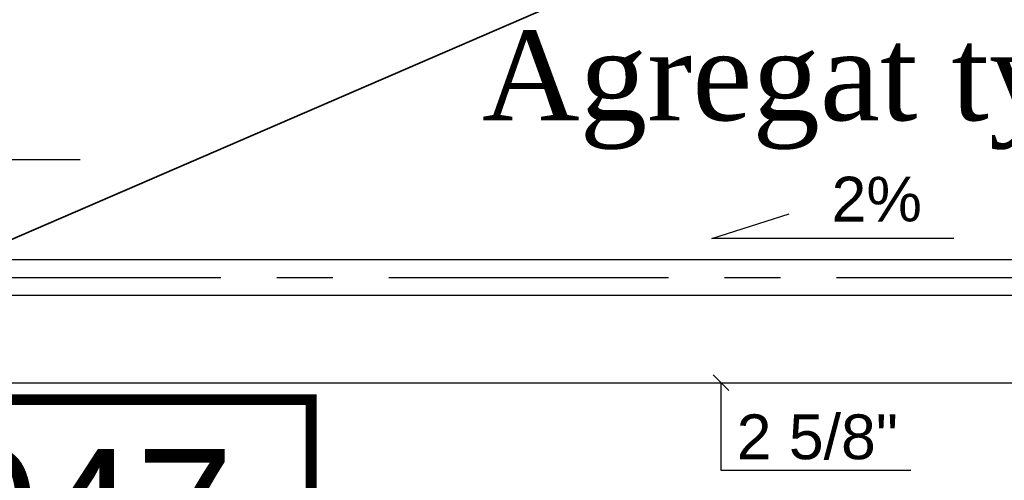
# Model space of a CAD drawing. Header units: centimetres. Extents: x -156440 to 298236, y -263599 to 81430.
# Tile 64 of 170: x 143364 to 145563, y -118628 to -117600. Entities that reach past the tile are written whole.
import ezdxf
from ezdxf.enums import TextEntityAlignment as Align

# ---------------------------------------------------------------- set-up
doc = ezdxf.new("R2010")
doc.units = ezdxf.units.CM
doc.header["$LTSCALE"] = 50
doc.linetypes.add('01-101 Went PP Poziom -2$0$CENTER', pattern=[2, 1.25, -0.25, 0.25, -0.25])
doc.layers.get('0').update_dxf_attribs({"color": 8})
doc.layers.add('bgde_fundamenty pod urządzenia', color=7, linetype='Continuous', lineweight=35)
doc.layers.add('bgde_maszynownia blokowo', color=2, linetype='Continuous', lineweight=35)
for name, color, linetype in [('freon cieczowy', 142, 'Continuous'), ('freon gazowy', 174, 'Continuous'), ('Freon_opisy', 2, 'Continuous'), ('Pomieszczenia -2$0$ARCH_INFO_AREA_ETYKIETY_200', 8, 'Continuous')]:
    doc.layers.add(name, color=color, linetype=linetype)
doc.layers.get('bgde_maszynownia blokowo').off()
doc.styles.add('01-101 Went PP Poziom -2$0$Arial', font='ARIAL.TTF')
doc.styles.add('Pomieszczenia -2$0$Arial', font='ARIAL.TTF')
doc.styles.add('TIMES', font='TIMES.TTF', dxfattribs={"width": 0.7})

# ---------------------------------------------------------------- blocks, each defined once
blk = doc.blocks.new('Pomieszczenia -2$0$etykieta_numer')
at = {"color": 0, "linetype": 'ByBlock', "const_width": 2.44}
blk.add_lwpolyline([(-50, -50), (-50, 0), (50, 0), (50, -50)], close=True, dxfattribs=at)
at = {"color": 0, "linetype": 'ByBlock', "style": 'Pomieszczenia -2$0$Arial'}
blk.add_attdef('AECAREA:NUMER_LOKALU', text='', height=28, dxfattribs=at).set_placement((0, -25), align=Align.MIDDLE)
blk = doc.blocks.new('A$C45891BCF')
at = {"layer": 'freon cieczowy', "color": 2}
blk.add_line((285.36, 331.98, -348), (347.42, 331.98, -348), dxfattribs=at)
at = {"layer": 'freon cieczowy'}
blk.add_line((236.6, 282.14, -348), (650.55, 282.14, -348), dxfattribs=at)
at = {"layer": 'freon gazowy'}
for p, q in [((678.83, 309.54), (81.75, 309.54)), ((678.9, 301.6), (81.81, 301.6))]:
    blk.add_line(p, q, dxfattribs=at)
at = {"layer": 'freon gazowy', "color": 7, "linetype": '01-101 Went PP Poziom -2$0$CENTER'}
blk.add_line((678.87, 305.57), (78.78, 305.57), dxfattribs=at)
at = {"layer": 'Freon_opisy', "color": 2}
for p, q in [((488.56, 314.32, -348), (505.76, 319.87, -348)), ((542.56, 314.32, -348), (488.56, 314.32, -348)), ((492.34, 280.37, -348), (488.81, 283.91, -348)), ((490.57, 282.14, -348), (490.57, 262.59, -348)), ((490.57, 262.59, -348), (533, 262.59, -348))]:
    blk.add_line(p, q, dxfattribs=at)
at = {"layer": 'Freon_opisy'}
for s, height, style, p in [('Agregat typ MEA 4602-V PU', 20, 'TIMES', (437.17, 340.73, -348)), ('2 5/8"', 10, '01-101 Went PP Poziom -2$0$Arial', (494.08, 265.07, 4128.73))]:
    blk.add_text(s, height=height, dxfattribs=dict(at, style=style)).set_placement(p)
at = {"layer": 'Freon_opisy', "color": 2, "style": '01-101 Went PP Poziom -2$0$Arial'}
blk.add_text('2%%%', height=10, dxfattribs=at).set_placement((525.36, 323.16, -348), align=Align.MIDDLE)

msp = doc.modelspace()

# ---------------------------------------------------------------- linework, layer by layer
at = {"layer": 'bgde_fundamenty pod urządzenia'}
msp.add_line((144761.421, -117478.493, -3480), (140778.266, -119200.173), dxfattribs=at)

# ---------------------------------------------------------------- block references
at = {"layer": 'bgde_maszynownia blokowo', "xscale": 10, "yscale": 10, "zscale": 10}
msp.add_blockref('A$C45891BCF', (140024.241, -121231.769), dxfattribs=at)
at = {"layer": 'Pomieszczenia -2$0$ARCH_INFO_AREA_ETYKIETY_200', "linetype": 'Continuous', "lineweight": -3}
ref = msp.add_blockref('Pomieszczenia -2$0$etykieta_numer', (143514.877, -118448.147, 6300), dxfattribs=dict(at, xscale=10, yscale=10, zscale=10))
ref.add_attrib('AECAREA:NUMBER', '047', dxfattribs={"layer": '0', "color": 0, "linetype": 'ByBlock', "height": 280, "style": 'Pomieszczenia -2$0$Arial'}).set_placement((143514.877, -118698.147, 6300), align=Align.MIDDLE)

doc.saveas('drawing.dxf')
